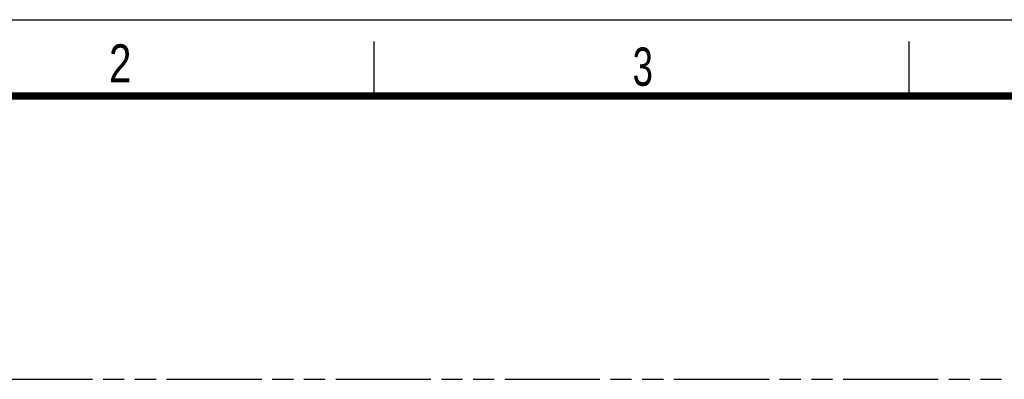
# Model space of a CAD drawing. Header units: millimetres. Extents: x 0 to 210, y 0 to 297.
# Tile 12 of 13: x 73 to 163, y 264 to 297. Entities that reach past the tile are written whole.
import ezdxf

# ---------------------------------------------------------------- set-up
doc = ezdxf.new("R2010")
doc.units = ezdxf.units.MM
doc.header["$LTSCALE"] = 19.36
doc.linetypes.add('PHANTOM', pattern=[0.8, 0.45, -0.05, 0.1, -0.05, 0.1, -0.05])
doc.layers.get('0').update_dxf_attribs({"linetype": 'CONTINUOUS'})
doc.layers.add('DEFAULT_3', color=7, linetype='PHANTOM')
doc.styles.add('TEXTSTYLE_2', font='txt', dxfattribs={"width": 0.75})

msp = doc.modelspace()

# ---------------------------------------------------------------- linework, layer by layer
at = {"color": 2, "linetype": 'CONTINUOUS'}
for p, q in [((0, 297), (210, 297)), ((105, 290), (105, 295)), ((154, 290), (154, 295))]:
    msp.add_line(p, q, dxfattribs=at)
at = {"color": 7, "linetype": 'CONTINUOUS', "const_width": 0.7}
msp.add_lwpolyline([(7, 290), (203, 290)], dxfattribs=at)
at = {"layer": 'DEFAULT_3', "color": 7, "linetype": 'PHANTOM'}
msp.add_line((39.5369, 264.0224), (176.0778, 264.0224), dxfattribs=at)

# ---------------------------------------------------------------- texts
at = {"color": 5, "linetype": 'CONTINUOUS', "style": 'TEXTSTYLE_2'}
for s, width, p in [('2', 0.785714, (80.7314, 291.2396)), ('3', 0.714286, (128.6839, 290.9429))]:
    msp.add_text(s, height=3.5, dxfattribs=dict(at, width=width)).set_placement(p)

doc.saveas('drawing.dxf')
